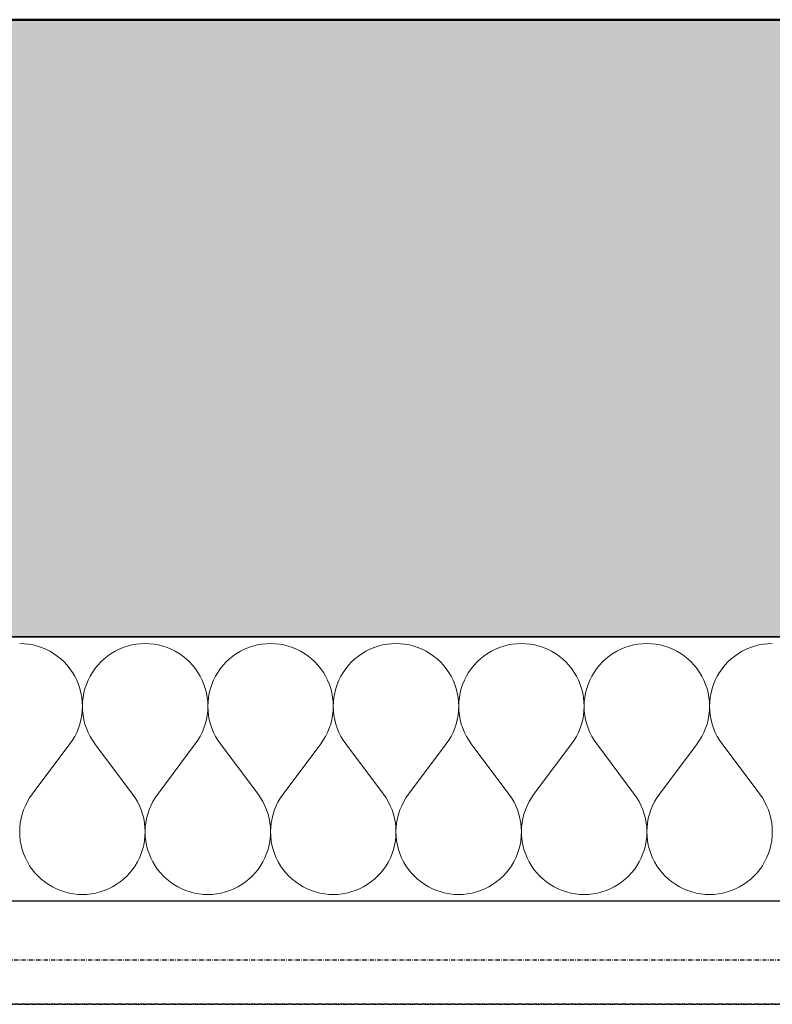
# Model space of a CAD drawing. Header units: millimetres. Extents: x -28017 to 3863, y -4271 to 20239.
# Tile 12 of 105: x -19429 to -18971, y 127 to 725. Entities that reach past the tile are written whole.
import ezdxf

# ---------------------------------------------------------------- set-up
doc = ezdxf.new("R2010")
doc.units = ezdxf.units.MM
doc.header["$MEASUREMENT"] = 0
doc.linetypes.add('Wipeout_Contour', pattern=[1000, 0, -1000])
doc.linetypes.add('Čerchovaná M', pattern=[4.5, 2.5, -0.85, 0.3, -0.85])
for name, color, linetype in [('5._POHLED ZÁPADNÍ_2_Konstrukce - nenosné', 7, 'Continuous'), ('5._POHLED ZÁPADNÍ_2_Konstrukce - nosné', 7, 'Continuous'), ('5._POHLED ZÁPADNÍ_2_Nové_Konstrukce - nosné', 7, 'Continuous'), ('5._POHLED ZÁPADNÍ_2_Nové_Výplně – Řezové', 7, 'Continuous'), ('5._POHLED ZÁPADNÍ_2_Výplně – Řezové', 7, 'Continuous')]:
    doc.layers.add(name, color=color, linetype=linetype)

# ---------------------------------------------------------------- blocks, each defined once
blk = doc.blocks.new('*X1', base_point=(-28336.19, -5790.34))
at = {"layer": '5._POHLED ZÁPADNÍ_2_Nové_Výplně – Řezové', "color": 21, "linetype": 'Continuous', "lineweight": 20, "true_color": 0xffaaaa}
for p, q in [((-19425.85, 345.82), (-19428.57, 345.92)), ((-19423.15, 345.53), (-19425.85, 345.82)), ((-19420.47, 345.05), (-19423.15, 345.53)), ((-19417.83, 344.37), (-19420.47, 345.05)), ((-19415.25, 343.51), (-19417.83, 344.37)), ((-19412.74, 342.47), (-19415.25, 343.51)), ((-19410.31, 341.25), (-19412.74, 342.47)), ((-19407.97, 339.86), (-19410.31, 341.25)), ((-19370.64, 341.25), (-19372.98, 339.86)), ((-19368.21, 342.47), (-19370.64, 341.25)), ((-19365.7, 343.51), (-19368.21, 342.47)), ((-19363.12, 344.37), (-19365.7, 343.51)), ((-19360.48, 345.05), (-19363.12, 344.37)), ((-19357.8, 345.53), (-19360.48, 345.05)), ((-19355.1, 345.82), (-19357.8, 345.53)), ((-19352.38, 345.92), (-19355.1, 345.82)), ((-19349.66, 345.82), (-19352.38, 345.92)), ((-19346.96, 345.53), (-19349.66, 345.82)), ((-19344.28, 345.05), (-19346.96, 345.53)), ((-19341.64, 344.37), (-19344.28, 345.05)), ((-19339.06, 343.51), (-19341.64, 344.37)), ((-19336.55, 342.47), (-19339.06, 343.51)), ((-19334.12, 341.25), (-19336.55, 342.47)), ((-19331.78, 339.86), (-19334.12, 341.25)), ((-19294.45, 341.25), (-19296.79, 339.86)), ((-19292.02, 342.47), (-19294.45, 341.25)), ((-19289.51, 343.51), (-19292.02, 342.47)), ((-19286.93, 344.37), (-19289.51, 343.51)), ((-19284.29, 345.05), (-19286.93, 344.37)), ((-19281.61, 345.53), (-19284.29, 345.05)), ((-19278.91, 345.82), (-19281.61, 345.53)), ((-19276.19, 345.92), (-19278.91, 345.82)), ((-19273.47, 345.82), (-19276.19, 345.92)), ((-19270.77, 345.53), (-19273.47, 345.82)), ((-19268.09, 345.05), (-19270.77, 345.53)), ((-19265.45, 344.37), (-19268.09, 345.05)), ((-19262.87, 343.51), (-19265.45, 344.37)), ((-19260.36, 342.47), (-19262.87, 343.51)), ((-19257.93, 341.25), (-19260.36, 342.47)), ((-19255.59, 339.86), (-19257.93, 341.25)), ((-19218.26, 341.25), (-19220.6, 339.86)), ((-19215.83, 342.47), (-19218.26, 341.25)), ((-19213.32, 343.51), (-19215.83, 342.47)), ((-19210.74, 344.37), (-19213.32, 343.51)), ((-19208.1, 345.05), (-19210.74, 344.37)), ((-19205.42, 345.53), (-19208.1, 345.05)), ((-19202.72, 345.82), (-19205.42, 345.53)), ((-19200, 345.92), (-19202.72, 345.82)), ((-19197.28, 345.82), (-19200, 345.92)), ((-19194.58, 345.53), (-19197.28, 345.82)), ((-19191.9, 345.05), (-19194.58, 345.53)), ((-19189.26, 344.37), (-19191.9, 345.05)), ((-19186.68, 343.51), (-19189.26, 344.37)), ((-19184.17, 342.47), (-19186.68, 343.51)), ((-19181.74, 341.25), (-19184.17, 342.47)), ((-19179.4, 339.86), (-19181.74, 341.25)), ((-19142.07, 341.25), (-19144.41, 339.86)), ((-19139.64, 342.47), (-19142.07, 341.25)), ((-19137.13, 343.51), (-19139.64, 342.47)), ((-19134.55, 344.37), (-19137.13, 343.51)), ((-19131.91, 345.05), (-19134.55, 344.37)), ((-19129.23, 345.53), (-19131.91, 345.05)), ((-19126.53, 345.82), (-19129.23, 345.53)), ((-19123.81, 345.92), (-19126.53, 345.82)), ((-19121.09, 345.82), (-19123.81, 345.92)), ((-19118.39, 345.53), (-19121.09, 345.82)), ((-19115.71, 345.05), (-19118.39, 345.53)), ((-19113.07, 344.37), (-19115.71, 345.05)), ((-19110.49, 343.51), (-19113.07, 344.37)), ((-19107.98, 342.47), (-19110.49, 343.51)), ((-19105.55, 341.25), (-19107.98, 342.47)), ((-19103.21, 339.86), (-19105.55, 341.25)), ((-19065.88, 341.25), (-19068.22, 339.86)), ((-19063.45, 342.47), (-19065.88, 341.25)), ((-19060.94, 343.51), (-19063.45, 342.47)), ((-19058.36, 344.37), (-19060.94, 343.51)), ((-19055.72, 345.05), (-19058.36, 344.37)), ((-19053.04, 345.53), (-19055.72, 345.05)), ((-19050.34, 345.82), (-19053.04, 345.53)), ((-19047.62, 345.92), (-19050.34, 345.82)), ((-19044.9, 345.82), (-19047.62, 345.92)), ((-19042.2, 345.53), (-19044.9, 345.82)), ((-19039.52, 345.05), (-19042.2, 345.53)), ((-19036.88, 344.37), (-19039.52, 345.05)), ((-19034.3, 343.51), (-19036.88, 344.37)), ((-19031.79, 342.47), (-19034.3, 343.51)), ((-19029.36, 341.25), (-19031.79, 342.47)), ((-19027.02, 339.86), (-19029.36, 341.25)), ((-18989.69, 341.25), (-18992.03, 339.86)), ((-18987.26, 342.47), (-18989.69, 341.25)), ((-18984.75, 343.51), (-18987.26, 342.47)), ((-18982.17, 344.37), (-18984.75, 343.51)), ((-18979.53, 345.05), (-18982.17, 344.37)), ((-18976.85, 345.53), (-18979.53, 345.05)), ((-18974.15, 345.82), (-18976.85, 345.53)), ((-18971.43, 345.92), (-18974.15, 345.82)), ((-19405.73, 338.31), (-19407.97, 339.86)), ((-19403.62, 336.6), (-19405.73, 338.31)), ((-19401.63, 334.75), (-19403.62, 336.6)), ((-19377.34, 336.6), (-19379.33, 334.75)), ((-19375.22, 338.31), (-19377.34, 336.6)), ((-19372.98, 339.86), (-19375.22, 338.31)), ((-19329.54, 338.31), (-19331.78, 339.86)), ((-19327.43, 336.6), (-19329.54, 338.31)), ((-19325.43, 334.75), (-19327.43, 336.6)), ((-19301.15, 336.6), (-19303.14, 334.75)), ((-19299.03, 338.31), (-19301.15, 336.6)), ((-19296.79, 339.86), (-19299.03, 338.31)), ((-19253.35, 338.31), (-19255.59, 339.86)), ((-19251.24, 336.6), (-19253.35, 338.31)), ((-19249.24, 334.75), (-19251.24, 336.6)), ((-19224.96, 336.6), (-19226.95, 334.75)), ((-19222.84, 338.31), (-19224.96, 336.6)), ((-19220.6, 339.86), (-19222.84, 338.31)), ((-19177.16, 338.31), (-19179.4, 339.86)), ((-19175.04, 336.6), (-19177.16, 338.31)), ((-19173.05, 334.75), (-19175.04, 336.6)), ((-19148.76, 336.6), (-19150.76, 334.75)), ((-19146.65, 338.31), (-19148.76, 336.6)), ((-19144.41, 339.86), (-19146.65, 338.31)), ((-19100.97, 338.31), (-19103.21, 339.86)), ((-19098.85, 336.6), (-19100.97, 338.31)), ((-19096.86, 334.75), (-19098.85, 336.6)), ((-19072.57, 336.6), (-19074.57, 334.75)), ((-19070.46, 338.31), (-19072.57, 336.6)), ((-19068.22, 339.86), (-19070.46, 338.31)), ((-19024.78, 338.31), (-19027.02, 339.86)), ((-19022.66, 336.6), (-19024.78, 338.31)), ((-19020.67, 334.75), (-19022.66, 336.6)), ((-18996.38, 336.6), (-18998.37, 334.75)), ((-18994.27, 338.31), (-18996.38, 336.6)), ((-18992.03, 339.86), (-18994.27, 338.31)), ((-19399.77, 332.76), (-19401.63, 334.75)), ((-19398.07, 330.64), (-19399.77, 332.76)), ((-19396.52, 328.4), (-19398.07, 330.64)), ((-19382.89, 330.64), (-19384.44, 328.4)), ((-19381.18, 332.76), (-19382.89, 330.64)), ((-19379.33, 334.75), (-19381.18, 332.76)), ((-19323.58, 332.76), (-19325.43, 334.75)), ((-19321.88, 330.64), (-19323.58, 332.76)), ((-19320.32, 328.4), (-19321.88, 330.64)), ((-19306.7, 330.64), (-19308.25, 328.4)), ((-19304.99, 332.76), (-19306.7, 330.64)), ((-19303.14, 334.75), (-19304.99, 332.76)), ((-19247.39, 332.76), (-19249.24, 334.75)), ((-19245.69, 330.64), (-19247.39, 332.76)), ((-19244.13, 328.4), (-19245.69, 330.64)), ((-19230.51, 330.64), (-19232.06, 328.4)), ((-19228.8, 332.76), (-19230.51, 330.64)), ((-19226.95, 334.75), (-19228.8, 332.76)), ((-19171.2, 332.76), (-19173.05, 334.75)), ((-19169.49, 330.64), (-19171.2, 332.76)), ((-19167.94, 328.4), (-19169.49, 330.64)), ((-19154.31, 330.64), (-19155.87, 328.4)), ((-19152.61, 332.76), (-19154.31, 330.64)), ((-19150.76, 334.75), (-19152.61, 332.76)), ((-19095.01, 332.76), (-19096.86, 334.75)), ((-19093.3, 330.64), (-19095.01, 332.76)), ((-19091.75, 328.4), (-19093.3, 330.64)), ((-19078.12, 330.64), (-19079.68, 328.4)), ((-19076.42, 332.76), (-19078.12, 330.64)), ((-19074.57, 334.75), (-19076.42, 332.76)), ((-19018.82, 332.76), (-19020.67, 334.75)), ((-19017.11, 330.64), (-19018.82, 332.76)), ((-19015.56, 328.4), (-19017.11, 330.64)), ((-19001.93, 330.64), (-19003.48, 328.4)), ((-19000.23, 332.76), (-19001.93, 330.64)), ((-18998.37, 334.75), (-19000.23, 332.76)), ((-19395.13, 326.06), (-19396.52, 328.4)), ((-19393.91, 323.63), (-19395.13, 326.06)), ((-19392.87, 321.12), (-19393.91, 323.63)), ((-19387.04, 323.63), (-19388.08, 321.12)), ((-19385.82, 326.06), (-19387.04, 323.63)), ((-19384.44, 328.4), (-19385.82, 326.06)), ((-19318.94, 326.06), (-19320.32, 328.4)), ((-19317.72, 323.63), (-19318.94, 326.06)), ((-19316.68, 321.12), (-19317.72, 323.63)), ((-19310.85, 323.63), (-19311.89, 321.12)), ((-19309.63, 326.06), (-19310.85, 323.63)), ((-19308.25, 328.4), (-19309.63, 326.06)), ((-19242.75, 326.06), (-19244.13, 328.4)), ((-19241.53, 323.63), (-19242.75, 326.06)), ((-19240.49, 321.12), (-19241.53, 323.63)), ((-19234.66, 323.63), (-19235.7, 321.12)), ((-19233.44, 326.06), (-19234.66, 323.63)), ((-19232.06, 328.4), (-19233.44, 326.06)), ((-19166.56, 326.06), (-19167.94, 328.4)), ((-19165.34, 323.63), (-19166.56, 326.06)), ((-19164.3, 321.12), (-19165.34, 323.63)), ((-19158.47, 323.63), (-19159.51, 321.12)), ((-19157.25, 326.06), (-19158.47, 323.63)), ((-19155.87, 328.4), (-19157.25, 326.06)), ((-19090.37, 326.06), (-19091.75, 328.4)), ((-19089.15, 323.63), (-19090.37, 326.06)), ((-19088.11, 321.12), (-19089.15, 323.63)), ((-19082.28, 323.63), (-19083.32, 321.12)), ((-19081.06, 326.06), (-19082.28, 323.63)), ((-19079.68, 328.4), (-19081.06, 326.06)), ((-19014.18, 326.06), (-19015.56, 328.4)), ((-19012.96, 323.63), (-19014.18, 326.06)), ((-19011.92, 321.12), (-19012.96, 323.63)), ((-19006.09, 323.63), (-19007.13, 321.12)), ((-19004.87, 326.06), (-19006.09, 323.63)), ((-19003.48, 328.4), (-19004.87, 326.06)), ((-19392.01, 318.53), (-19392.87, 321.12)), ((-19391.34, 315.9), (-19392.01, 318.53)), ((-19388.94, 318.53), (-19389.61, 315.9)), ((-19388.08, 321.12), (-19388.94, 318.53)), ((-19315.82, 318.53), (-19316.68, 321.12)), ((-19315.15, 315.9), (-19315.82, 318.53)), ((-19312.75, 318.53), (-19313.42, 315.9)), ((-19311.89, 321.12), (-19312.75, 318.53)), ((-19239.63, 318.53), (-19240.49, 321.12)), ((-19238.96, 315.9), (-19239.63, 318.53)), ((-19236.56, 318.53), (-19237.23, 315.9)), ((-19235.7, 321.12), (-19236.56, 318.53)), ((-19163.44, 318.53), (-19164.3, 321.12)), ((-19162.77, 315.9), (-19163.44, 318.53)), ((-19160.37, 318.53), (-19161.04, 315.9)), ((-19159.51, 321.12), (-19160.37, 318.53)), ((-19087.25, 318.53), (-19088.11, 321.12)), ((-19086.58, 315.9), (-19087.25, 318.53)), ((-19084.18, 318.53), (-19084.85, 315.9)), ((-19083.32, 321.12), (-19084.18, 318.53)), ((-19011.06, 318.53), (-19011.92, 321.12)), ((-19010.39, 315.9), (-19011.06, 318.53)), ((-19007.99, 318.53), (-19008.66, 315.9)), ((-19007.13, 321.12), (-19007.99, 318.53)), ((-19390.86, 313.22), (-19391.34, 315.9)), ((-19390.57, 310.52), (-19390.86, 313.22)), ((-19390.09, 313.22), (-19390.38, 310.52)), ((-19389.61, 315.9), (-19390.09, 313.22)), ((-19314.67, 313.22), (-19315.15, 315.9)), ((-19314.38, 310.52), (-19314.67, 313.22)), ((-19313.9, 313.22), (-19314.19, 310.52)), ((-19313.42, 315.9), (-19313.9, 313.22)), ((-19238.48, 313.22), (-19238.96, 315.9)), ((-19238.19, 310.52), (-19238.48, 313.22)), ((-19237.71, 313.22), (-19238, 310.52)), ((-19237.23, 315.9), (-19237.71, 313.22)), ((-19162.29, 313.22), (-19162.77, 315.9)), ((-19162, 310.52), (-19162.29, 313.22)), ((-19161.52, 313.22), (-19161.81, 310.52)), ((-19161.04, 315.9), (-19161.52, 313.22)), ((-19086.1, 313.22), (-19086.58, 315.9)), ((-19085.81, 310.52), (-19086.1, 313.22)), ((-19085.33, 313.22), (-19085.62, 310.52)), ((-19084.85, 315.9), (-19085.33, 313.22)), ((-19009.91, 313.22), (-19010.39, 315.9)), ((-19009.62, 310.52), (-19009.91, 313.22)), ((-19009.14, 313.22), (-19009.43, 310.52)), ((-19008.66, 315.9), (-19009.14, 313.22)), ((-19390.87, 302.37), (-19390.58, 305.08)), ((-19390.58, 305.08), (-19390.48, 307.8)), ((-19390.48, 307.8), (-19390.57, 310.52)), ((-19390.38, 310.52), (-19390.48, 307.8)), ((-19390.48, 307.8), (-19390.38, 305.08)), ((-19390.38, 305.08), (-19390.08, 302.37)), ((-19314.68, 302.37), (-19314.38, 305.08)), ((-19314.29, 307.8), (-19314.38, 310.52)), ((-19314.38, 305.08), (-19314.29, 307.8)), ((-19314.19, 310.52), (-19314.29, 307.8)), ((-19314.29, 307.8), (-19314.19, 305.08)), ((-19314.19, 305.08), (-19313.89, 302.37)), ((-19238.49, 302.37), (-19238.19, 305.08)), ((-19238.1, 307.8), (-19238.19, 310.52)), ((-19238.19, 305.08), (-19238.1, 307.8)), ((-19238, 310.52), (-19238.1, 307.8)), ((-19238.1, 307.8), (-19238, 305.08)), ((-19238, 305.08), (-19237.7, 302.37)), ((-19162.3, 302.37), (-19162, 305.08)), ((-19161.9, 307.8), (-19162, 310.52)), ((-19162, 305.08), (-19161.9, 307.8)), ((-19161.81, 310.52), (-19161.9, 307.8)), ((-19161.9, 307.8), (-19161.81, 305.08)), ((-19161.81, 305.08), (-19161.51, 302.37)), ((-19086.11, 302.37), (-19085.81, 305.08)), ((-19085.71, 307.8), (-19085.81, 310.52)), ((-19085.81, 305.08), (-19085.71, 307.8)), ((-19085.62, 310.52), (-19085.71, 307.8)), ((-19085.71, 307.8), (-19085.62, 305.08)), ((-19085.62, 305.08), (-19085.32, 302.37)), ((-19009.92, 302.37), (-19009.62, 305.08)), ((-19009.52, 307.8), (-19009.62, 310.52)), ((-19009.62, 305.08), (-19009.52, 307.8)), ((-19009.43, 310.52), (-19009.52, 307.8)), ((-19009.52, 307.8), (-19009.42, 305.08)), ((-19009.42, 305.08), (-19009.13, 302.37)), ((-19392.03, 297.06), (-19391.35, 299.7)), ((-19391.35, 299.7), (-19390.87, 302.37)), ((-19390.08, 302.37), (-19389.6, 299.7)), ((-19389.6, 299.7), (-19388.92, 297.06)), ((-19315.84, 297.06), (-19315.16, 299.7)), ((-19315.16, 299.7), (-19314.68, 302.37)), ((-19313.89, 302.37), (-19313.41, 299.7)), ((-19313.41, 299.7), (-19312.73, 297.06)), ((-19239.65, 297.06), (-19238.97, 299.7)), ((-19238.97, 299.7), (-19238.49, 302.37)), ((-19237.7, 302.37), (-19237.22, 299.7)), ((-19237.22, 299.7), (-19236.54, 297.06)), ((-19163.46, 297.06), (-19162.78, 299.7)), ((-19162.78, 299.7), (-19162.3, 302.37)), ((-19161.51, 302.37), (-19161.03, 299.7)), ((-19161.03, 299.7), (-19160.35, 297.06)), ((-19087.27, 297.06), (-19086.59, 299.7)), ((-19086.59, 299.7), (-19086.11, 302.37)), ((-19085.32, 302.37), (-19084.84, 299.7)), ((-19084.84, 299.7), (-19084.16, 297.06)), ((-19011.08, 297.06), (-19010.4, 299.7)), ((-19010.4, 299.7), (-19009.92, 302.37)), ((-19009.13, 302.37), (-19008.65, 299.7)), ((-19008.65, 299.7), (-19007.97, 297.06)), ((-19393.93, 291.97), (-19392.89, 294.48)), ((-19392.89, 294.48), (-19392.03, 297.06)), ((-19388.92, 297.06), (-19388.06, 294.48)), ((-19388.06, 294.48), (-19387.02, 291.97)), ((-19317.74, 291.97), (-19316.7, 294.48)), ((-19316.7, 294.48), (-19315.84, 297.06)), ((-19312.73, 297.06), (-19311.87, 294.48)), ((-19311.87, 294.48), (-19310.83, 291.97)), ((-19241.55, 291.97), (-19240.51, 294.48)), ((-19240.51, 294.48), (-19239.65, 297.06)), ((-19236.54, 297.06), (-19235.68, 294.48)), ((-19235.68, 294.48), (-19234.64, 291.97)), ((-19165.36, 291.97), (-19164.32, 294.48)), ((-19164.32, 294.48), (-19163.46, 297.06)), ((-19160.35, 297.06), (-19159.49, 294.48)), ((-19159.49, 294.48), (-19158.45, 291.97)), ((-19089.17, 291.97), (-19088.13, 294.48)), ((-19088.13, 294.48), (-19087.27, 297.06)), ((-19084.16, 297.06), (-19083.3, 294.48)), ((-19083.3, 294.48), (-19082.26, 291.97)), ((-19012.98, 291.97), (-19011.94, 294.48)), ((-19011.94, 294.48), (-19011.08, 297.06)), ((-19007.97, 297.06), (-19007.11, 294.48)), ((-19007.11, 294.48), (-19006.07, 291.97)), ((-19398.1, 284.96), (-19396.54, 287.2)), ((-19396.54, 287.2), (-19395.15, 289.54)), ((-19395.15, 289.54), (-19393.93, 291.97)), ((-19387.02, 291.97), (-19385.8, 289.54)), ((-19385.8, 289.54), (-19384.41, 287.2)), ((-19384.41, 287.2), (-19382.86, 284.96)), ((-19321.9, 284.96), (-19320.35, 287.2)), ((-19320.35, 287.2), (-19318.96, 289.54)), ((-19318.96, 289.54), (-19317.74, 291.97)), ((-19310.83, 291.97), (-19309.61, 289.54)), ((-19309.61, 289.54), (-19308.22, 287.2)), ((-19308.22, 287.2), (-19306.67, 284.96)), ((-19245.71, 284.96), (-19244.16, 287.2)), ((-19244.16, 287.2), (-19242.77, 289.54)), ((-19242.77, 289.54), (-19241.55, 291.97)), ((-19234.64, 291.97), (-19233.42, 289.54)), ((-19233.42, 289.54), (-19232.03, 287.2)), ((-19232.03, 287.2), (-19230.48, 284.96)), ((-19169.52, 284.96), (-19167.97, 287.2)), ((-19167.97, 287.2), (-19166.58, 289.54)), ((-19166.58, 289.54), (-19165.36, 291.97)), ((-19158.45, 291.97), (-19157.23, 289.54)), ((-19157.23, 289.54), (-19155.84, 287.2)), ((-19155.84, 287.2), (-19154.29, 284.96)), ((-19093.33, 284.96), (-19091.78, 287.2)), ((-19091.78, 287.2), (-19090.39, 289.54)), ((-19090.39, 289.54), (-19089.17, 291.97)), ((-19082.26, 291.97), (-19081.04, 289.54)), ((-19081.04, 289.54), (-19079.65, 287.2)), ((-19079.65, 287.2), (-19078.1, 284.96)), ((-19017.14, 284.96), (-19015.59, 287.2)), ((-19015.59, 287.2), (-19014.2, 289.54)), ((-19014.2, 289.54), (-19012.98, 291.97)), ((-19006.07, 291.97), (-19004.85, 289.54)), ((-19004.85, 289.54), (-19003.46, 287.2)), ((-19003.46, 287.2), (-19001.9, 284.96)), ((-19420.95, 254.49), (-19398.1, 284.96)), ((-19360, 254.49), (-19382.86, 284.96)), ((-19344.76, 254.49), (-19321.9, 284.96)), ((-19283.81, 254.49), (-19306.67, 284.96)), ((-19268.57, 254.49), (-19245.71, 284.96)), ((-19207.62, 254.49), (-19230.48, 284.96)), ((-19192.38, 254.49), (-19169.52, 284.96)), ((-19131.43, 254.49), (-19154.29, 284.96)), ((-19116.19, 254.49), (-19093.33, 284.96)), ((-19055.24, 254.49), (-19078.1, 284.96)), ((-19040, 254.49), (-19017.14, 284.96)), ((-18979.05, 254.49), (-19001.9, 284.96)), ((-19422.51, 252.25), (-19423.9, 249.92)), ((-19420.95, 254.49), (-19422.51, 252.25)), ((-19358.45, 252.25), (-19360, 254.49)), ((-19357.06, 249.92), (-19358.45, 252.25)), ((-19346.32, 252.25), (-19347.71, 249.92)), ((-19344.76, 254.49), (-19346.32, 252.25)), ((-19282.26, 252.25), (-19283.81, 254.49)), ((-19280.87, 249.92), (-19282.26, 252.25)), ((-19270.12, 252.25), (-19271.52, 249.92)), ((-19268.57, 254.49), (-19270.12, 252.25)), ((-19206.07, 252.25), (-19207.62, 254.49)), ((-19204.68, 249.92), (-19206.07, 252.25)), ((-19193.93, 252.25), (-19195.32, 249.92)), ((-19192.38, 254.49), (-19193.93, 252.25)), ((-19129.88, 252.25), (-19131.43, 254.49)), ((-19128.48, 249.92), (-19129.88, 252.25)), ((-19117.74, 252.25), (-19119.13, 249.92)), ((-19116.19, 254.49), (-19117.74, 252.25)), ((-19053.68, 252.25), (-19055.24, 254.49)), ((-19052.29, 249.92), (-19053.68, 252.25)), ((-19041.55, 252.25), (-19042.94, 249.92)), ((-19040, 254.49), (-19041.55, 252.25)), ((-18977.49, 252.25), (-18979.05, 254.49)), ((-18976.1, 249.92), (-18977.49, 252.25)), ((-19425.12, 247.48), (-19426.16, 244.97)), ((-19423.9, 249.92), (-19425.12, 247.48)), ((-19355.84, 247.48), (-19357.06, 249.92)), ((-19354.79, 244.97), (-19355.84, 247.48)), ((-19348.93, 247.48), (-19349.97, 244.97)), ((-19347.71, 249.92), (-19348.93, 247.48)), ((-19279.65, 247.48), (-19280.87, 249.92)), ((-19278.6, 244.97), (-19279.65, 247.48)), ((-19272.73, 247.48), (-19273.78, 244.97)), ((-19271.52, 249.92), (-19272.73, 247.48)), ((-19203.46, 247.48), (-19204.68, 249.92)), ((-19202.41, 244.97), (-19203.46, 247.48)), ((-19196.54, 247.48), (-19197.59, 244.97)), ((-19195.32, 249.92), (-19196.54, 247.48)), ((-19127.27, 247.48), (-19128.48, 249.92)), ((-19126.22, 244.97), (-19127.27, 247.48)), ((-19120.35, 247.48), (-19121.4, 244.97)), ((-19119.13, 249.92), (-19120.35, 247.48)), ((-19051.07, 247.48), (-19052.29, 249.92)), ((-19050.03, 244.97), (-19051.07, 247.48)), ((-19044.16, 247.48), (-19045.21, 244.97)), ((-19042.94, 249.92), (-19044.16, 247.48)), ((-18974.88, 247.48), (-18976.1, 249.92)), ((-18973.84, 244.97), (-18974.88, 247.48)), ((-19427.69, 239.76), (-19428.18, 237.08)), ((-19427.02, 242.39), (-19427.69, 239.76)), ((-19426.16, 244.97), (-19427.02, 242.39)), ((-19353.93, 242.39), (-19354.79, 244.97)), ((-19353.26, 239.76), (-19353.93, 242.39)), ((-19352.77, 237.08), (-19353.26, 239.76)), ((-19351.5, 239.76), (-19351.99, 237.08)), ((-19350.83, 242.39), (-19351.5, 239.76)), ((-19349.97, 244.97), (-19350.83, 242.39)), ((-19277.74, 242.39), (-19278.6, 244.97)), ((-19277.07, 239.76), (-19277.74, 242.39)), ((-19276.58, 237.08), (-19277.07, 239.76)), ((-19275.31, 239.76), (-19275.8, 237.08)), ((-19274.64, 242.39), (-19275.31, 239.76)), ((-19273.78, 244.97), (-19274.64, 242.39)), ((-19201.55, 242.39), (-19202.41, 244.97)), ((-19200.88, 239.76), (-19201.55, 242.39)), ((-19200.39, 237.08), (-19200.88, 239.76)), ((-19199.12, 239.76), (-19199.61, 237.08)), ((-19198.45, 242.39), (-19199.12, 239.76)), ((-19197.59, 244.97), (-19198.45, 242.39)), ((-19125.36, 242.39), (-19126.22, 244.97)), ((-19124.69, 239.76), (-19125.36, 242.39)), ((-19124.2, 237.08), (-19124.69, 239.76)), ((-19122.93, 239.76), (-19123.42, 237.08)), ((-19122.26, 242.39), (-19122.93, 239.76)), ((-19121.4, 244.97), (-19122.26, 242.39)), ((-19049.17, 242.39), (-19050.03, 244.97)), ((-19048.5, 239.76), (-19049.17, 242.39)), ((-19048.01, 237.08), (-19048.5, 239.76)), ((-19046.74, 239.76), (-19047.23, 237.08)), ((-19046.07, 242.39), (-19046.74, 239.76)), ((-19045.21, 244.97), (-19046.07, 242.39)), ((-18972.98, 242.39), (-18973.84, 244.97)), ((-18972.31, 239.76), (-18972.98, 242.39)), ((-18971.82, 237.08), (-18972.31, 239.76)), ((-19428.47, 234.37), (-19428.57, 231.66)), ((-19428.18, 237.08), (-19428.47, 234.37)), ((-19352.48, 234.37), (-19352.77, 237.08)), ((-19352.38, 231.66), (-19352.48, 234.37)), ((-19352.28, 234.37), (-19352.38, 231.66)), ((-19351.99, 237.08), (-19352.28, 234.37)), ((-19276.29, 234.37), (-19276.58, 237.08)), ((-19276.19, 231.66), (-19276.29, 234.37)), ((-19276.09, 234.37), (-19276.19, 231.66)), ((-19275.8, 237.08), (-19276.09, 234.37)), ((-19200.1, 234.37), (-19200.39, 237.08)), ((-19200, 231.66), (-19200.1, 234.37)), ((-19199.9, 234.37), (-19200, 231.66)), ((-19199.61, 237.08), (-19199.9, 234.37)), ((-19123.91, 234.37), (-19124.2, 237.08)), ((-19123.81, 231.66), (-19123.91, 234.37)), ((-19123.71, 234.37), (-19123.81, 231.66)), ((-19123.42, 237.08), (-19123.71, 234.37)), ((-19047.72, 234.37), (-19048.01, 237.08)), ((-19047.62, 231.66), (-19047.72, 234.37)), ((-19047.52, 234.37), (-19047.62, 231.66)), ((-19047.23, 237.08), (-19047.52, 234.37)), ((-18971.53, 234.37), (-18971.82, 237.08)), ((-18971.43, 231.66), (-18971.53, 234.37)), ((-19428.57, 231.66), (-19428.48, 228.94)), ((-19428.48, 228.94), (-19428.19, 226.23)), ((-19352.77, 226.23), (-19352.48, 228.94)), ((-19352.48, 228.94), (-19352.38, 231.66)), ((-19352.38, 231.66), (-19352.29, 228.94)), ((-19352.29, 228.94), (-19352, 226.23)), ((-19276.58, 226.23), (-19276.29, 228.94)), ((-19276.29, 228.94), (-19276.19, 231.66)), ((-19276.19, 231.66), (-19276.1, 228.94)), ((-19276.1, 228.94), (-19275.81, 226.23)), ((-19200.38, 226.23), (-19200.1, 228.94)), ((-19200.1, 228.94), (-19200, 231.66)), ((-19200, 231.66), (-19199.9, 228.94)), ((-19199.9, 228.94), (-19199.62, 226.23)), ((-19124.19, 226.23), (-19123.9, 228.94)), ((-19123.9, 228.94), (-19123.81, 231.66)), ((-19123.81, 231.66), (-19123.71, 228.94)), ((-19123.71, 228.94), (-19123.42, 226.23)), ((-19048, 226.23), (-19047.71, 228.94)), ((-19047.71, 228.94), (-19047.62, 231.66)), ((-19047.62, 231.66), (-19047.52, 228.94)), ((-19047.52, 228.94), (-19047.23, 226.23)), ((-18971.81, 226.23), (-18971.52, 228.94)), ((-18971.52, 228.94), (-18971.43, 231.66)), ((-19428.19, 226.23), (-19427.71, 223.55)), ((-19427.71, 223.55), (-19427.03, 220.92)), ((-19353.92, 220.92), (-19353.25, 223.55)), ((-19353.25, 223.55), (-19352.77, 226.23)), ((-19352, 226.23), (-19351.51, 223.55)), ((-19351.51, 223.55), (-19350.84, 220.92)), ((-19277.73, 220.92), (-19277.06, 223.55)), ((-19277.06, 223.55), (-19276.58, 226.23)), ((-19275.81, 226.23), (-19275.32, 223.55)), ((-19275.32, 223.55), (-19274.65, 220.92)), ((-19201.54, 220.92), (-19200.87, 223.55)), ((-19200.87, 223.55), (-19200.38, 226.23)), ((-19199.62, 226.23), (-19199.13, 223.55)), ((-19199.13, 223.55), (-19198.46, 220.92)), ((-19125.35, 220.92), (-19124.68, 223.55)), ((-19124.68, 223.55), (-19124.19, 226.23)), ((-19123.42, 226.23), (-19122.94, 223.55)), ((-19122.94, 223.55), (-19122.27, 220.92)), ((-19049.16, 220.92), (-19048.49, 223.55)), ((-19048.49, 223.55), (-19048, 226.23)), ((-19047.23, 226.23), (-19046.75, 223.55)), ((-19046.75, 223.55), (-19046.08, 220.92)), ((-18972.97, 220.92), (-18972.29, 223.55)), ((-18972.29, 223.55), (-18971.81, 226.23)), ((-19427.03, 220.92), (-19426.18, 218.34)), ((-19426.18, 218.34), (-19425.14, 215.82)), ((-19425.14, 215.82), (-19423.92, 213.39)), ((-19357.03, 213.39), (-19355.82, 215.82)), ((-19355.82, 215.82), (-19354.78, 218.34)), ((-19354.78, 218.34), (-19353.92, 220.92)), ((-19350.84, 220.92), (-19349.99, 218.34)), ((-19349.99, 218.34), (-19348.95, 215.82)), ((-19348.95, 215.82), (-19347.73, 213.39)), ((-19280.84, 213.39), (-19279.63, 215.82)), ((-19279.63, 215.82), (-19278.59, 218.34)), ((-19278.59, 218.34), (-19277.73, 220.92)), ((-19274.65, 220.92), (-19273.8, 218.34)), ((-19273.8, 218.34), (-19272.76, 215.82)), ((-19272.76, 215.82), (-19271.54, 213.39)), ((-19204.65, 213.39), (-19203.44, 215.82)), ((-19203.44, 215.82), (-19202.4, 218.34)), ((-19202.4, 218.34), (-19201.54, 220.92)), ((-19198.46, 220.92), (-19197.6, 218.34)), ((-19197.6, 218.34), (-19196.56, 215.82)), ((-19196.56, 215.82), (-19195.35, 213.39)), ((-19128.46, 213.39), (-19127.24, 215.82)), ((-19127.24, 215.82), (-19126.2, 218.34)), ((-19126.2, 218.34), (-19125.35, 220.92)), ((-19122.27, 220.92), (-19121.41, 218.34)), ((-19121.41, 218.34), (-19120.37, 215.82)), ((-19120.37, 215.82), (-19119.16, 213.39)), ((-19052.27, 213.39), (-19051.05, 215.82)), ((-19051.05, 215.82), (-19050.01, 218.34)), ((-19050.01, 218.34), (-19049.16, 220.92)), ((-19046.08, 220.92), (-19045.22, 218.34)), ((-19045.22, 218.34), (-19044.18, 215.82)), ((-19044.18, 215.82), (-19042.97, 213.39)), ((-18976.08, 213.39), (-18974.86, 215.82)), ((-18974.86, 215.82), (-18973.82, 218.34)), ((-18973.82, 218.34), (-18972.97, 220.92)), ((-19423.92, 213.39), (-19422.53, 211.05)), ((-19422.53, 211.05), (-19420.98, 208.81)), ((-19359.97, 208.81), (-19358.42, 211.05)), ((-19358.42, 211.05), (-19357.03, 213.39)), ((-19347.73, 213.39), (-19346.34, 211.05)), ((-19346.34, 211.05), (-19344.79, 208.81)), ((-19283.78, 208.81), (-19282.23, 211.05)), ((-19282.23, 211.05), (-19280.84, 213.39)), ((-19271.54, 213.39), (-19270.15, 211.05)), ((-19270.15, 211.05), (-19268.6, 208.81)), ((-19207.59, 208.81), (-19206.04, 211.05)), ((-19206.04, 211.05), (-19204.65, 213.39)), ((-19195.35, 213.39), (-19193.96, 211.05)), ((-19193.96, 211.05), (-19192.41, 208.81)), ((-19131.4, 208.81), (-19129.85, 211.05)), ((-19129.85, 211.05), (-19128.46, 213.39)), ((-19119.16, 213.39), (-19117.77, 211.05)), ((-19117.77, 211.05), (-19116.22, 208.81)), ((-19055.21, 208.81), (-19053.66, 211.05)), ((-19053.66, 211.05), (-19052.27, 213.39)), ((-19042.97, 213.39), (-19041.58, 211.05)), ((-19041.58, 211.05), (-19040.03, 208.81)), ((-18979.02, 208.81), (-18977.47, 211.05)), ((-18977.47, 211.05), (-18976.08, 213.39)), ((-19420.98, 208.81), (-19419.28, 206.69)), ((-19419.28, 206.69), (-19417.42, 204.7)), ((-19417.42, 204.7), (-19415.43, 202.85)), ((-19365.52, 202.85), (-19363.53, 204.7)), ((-19363.53, 204.7), (-19361.68, 206.69)), ((-19361.68, 206.69), (-19359.97, 208.81)), ((-19344.79, 208.81), (-19343.08, 206.69)), ((-19343.08, 206.69), (-19341.23, 204.7)), ((-19341.23, 204.7), (-19339.24, 202.85)), ((-19289.33, 202.85), (-19287.34, 204.7)), ((-19287.34, 204.7), (-19285.49, 206.69)), ((-19285.49, 206.69), (-19283.78, 208.81)), ((-19268.6, 208.81), (-19266.89, 206.69)), ((-19266.89, 206.69), (-19265.04, 204.7)), ((-19265.04, 204.7), (-19263.05, 202.85)), ((-19213.14, 202.85), (-19211.15, 204.7)), ((-19211.15, 204.7), (-19209.3, 206.69)), ((-19209.3, 206.69), (-19207.59, 208.81)), ((-19192.41, 208.81), (-19190.7, 206.69)), ((-19190.7, 206.69), (-19188.85, 204.7)), ((-19188.85, 204.7), (-19186.86, 202.85)), ((-19136.95, 202.85), (-19134.96, 204.7)), ((-19134.96, 204.7), (-19133.11, 206.69)), ((-19133.11, 206.69), (-19131.4, 208.81)), ((-19116.22, 208.81), (-19114.51, 206.69)), ((-19114.51, 206.69), (-19112.66, 204.7)), ((-19112.66, 204.7), (-19110.67, 202.85)), ((-19060.76, 202.85), (-19058.77, 204.7)), ((-19058.77, 204.7), (-19056.92, 206.69)), ((-19056.92, 206.69), (-19055.21, 208.81)), ((-19040.03, 208.81), (-19038.32, 206.69)), ((-19038.32, 206.69), (-19036.47, 204.7)), ((-19036.47, 204.7), (-19034.48, 202.85)), ((-18984.57, 202.85), (-18982.58, 204.7)), ((-18982.58, 204.7), (-18980.72, 206.69)), ((-18980.72, 206.69), (-18979.02, 208.81)), ((-19415.43, 202.85), (-19413.31, 201.14)), ((-19413.31, 201.14), (-19411.08, 199.59)), ((-19411.08, 199.59), (-19408.74, 198.2)), ((-19408.74, 198.2), (-19406.31, 196.98)), ((-19374.64, 196.98), (-19372.21, 198.2)), ((-19372.21, 198.2), (-19369.87, 199.59)), ((-19369.87, 199.59), (-19367.64, 201.14)), ((-19367.64, 201.14), (-19365.52, 202.85)), ((-19339.24, 202.85), (-19337.12, 201.14)), ((-19337.12, 201.14), (-19334.89, 199.59)), ((-19334.89, 199.59), (-19332.55, 198.2)), ((-19332.55, 198.2), (-19330.12, 196.98)), ((-19298.45, 196.98), (-19296.02, 198.2)), ((-19296.02, 198.2), (-19293.68, 199.59)), ((-19293.68, 199.59), (-19291.45, 201.14)), ((-19291.45, 201.14), (-19289.33, 202.85)), ((-19263.05, 202.85), (-19260.93, 201.14)), ((-19260.93, 201.14), (-19258.7, 199.59)), ((-19258.7, 199.59), (-19256.36, 198.2)), ((-19256.36, 198.2), (-19253.93, 196.98)), ((-19222.26, 196.98), (-19219.83, 198.2)), ((-19219.83, 198.2), (-19217.49, 199.59)), ((-19217.49, 199.59), (-19215.26, 201.14)), ((-19215.26, 201.14), (-19213.14, 202.85)), ((-19186.86, 202.85), (-19184.74, 201.14)), ((-19184.74, 201.14), (-19182.51, 199.59)), ((-19182.51, 199.59), (-19180.17, 198.2)), ((-19180.17, 198.2), (-19177.74, 196.98)), ((-19146.07, 196.98), (-19143.64, 198.2)), ((-19143.64, 198.2), (-19141.3, 199.59)), ((-19141.3, 199.59), (-19139.07, 201.14)), ((-19139.07, 201.14), (-19136.95, 202.85)), ((-19110.67, 202.85), (-19108.55, 201.14)), ((-19108.55, 201.14), (-19106.32, 199.59)), ((-19106.32, 199.59), (-19103.98, 198.2)), ((-19103.98, 198.2), (-19101.55, 196.98)), ((-19069.88, 196.98), (-19067.45, 198.2)), ((-19067.45, 198.2), (-19065.11, 199.59)), ((-19065.11, 199.59), (-19062.88, 201.14)), ((-19062.88, 201.14), (-19060.76, 202.85)), ((-19034.48, 202.85), (-19032.36, 201.14)), ((-19032.36, 201.14), (-19030.13, 199.59)), ((-19030.13, 199.59), (-19027.79, 198.2)), ((-19027.79, 198.2), (-19025.36, 196.98)), ((-18993.69, 196.98), (-18991.26, 198.2)), ((-18991.26, 198.2), (-18988.92, 199.59)), ((-18988.92, 199.59), (-18986.69, 201.14)), ((-18986.69, 201.14), (-18984.57, 202.85)), ((-19406.31, 196.98), (-19403.79, 195.94)), ((-19403.79, 195.94), (-19401.21, 195.08)), ((-19401.21, 195.08), (-19398.58, 194.41)), ((-19398.58, 194.41), (-19395.9, 193.92)), ((-19395.9, 193.92), (-19393.19, 193.63)), ((-19393.19, 193.63), (-19390.48, 193.54)), ((-19390.48, 193.54), (-19387.76, 193.63)), ((-19387.76, 193.63), (-19385.05, 193.92)), ((-19385.05, 193.92), (-19382.38, 194.41)), ((-19382.38, 194.41), (-19379.74, 195.08)), ((-19379.74, 195.08), (-19377.16, 195.94)), ((-19377.16, 195.94), (-19374.64, 196.98)), ((-19330.12, 196.98), (-19327.6, 195.94)), ((-19327.6, 195.94), (-19325.02, 195.08)), ((-19325.02, 195.08), (-19322.39, 194.41)), ((-19322.39, 194.41), (-19319.71, 193.92)), ((-19319.71, 193.92), (-19317, 193.63)), ((-19317, 193.63), (-19314.29, 193.54)), ((-19314.29, 193.54), (-19311.57, 193.63)), ((-19311.57, 193.63), (-19308.86, 193.92)), ((-19308.86, 193.92), (-19306.18, 194.41)), ((-19306.18, 194.41), (-19303.55, 195.08)), ((-19303.55, 195.08), (-19300.97, 195.94)), ((-19300.97, 195.94), (-19298.45, 196.98)), ((-19253.93, 196.98), (-19251.41, 195.94)), ((-19251.41, 195.94), (-19248.83, 195.08)), ((-19248.83, 195.08), (-19246.2, 194.41)), ((-19246.2, 194.41), (-19243.52, 193.92)), ((-19243.52, 193.92), (-19240.81, 193.63)), ((-19240.81, 193.63), (-19238.1, 193.54)), ((-19238.1, 193.54), (-19235.38, 193.63)), ((-19235.38, 193.63), (-19232.67, 193.92)), ((-19232.67, 193.92), (-19229.99, 194.41)), ((-19229.99, 194.41), (-19227.36, 195.08)), ((-19227.36, 195.08), (-19224.78, 195.94)), ((-19224.78, 195.94), (-19222.26, 196.98)), ((-19177.74, 196.98), (-19175.22, 195.94)), ((-19175.22, 195.94), (-19172.64, 195.08)), ((-19172.64, 195.08), (-19170.01, 194.41)), ((-19170.01, 194.41), (-19167.33, 193.92)), ((-19167.33, 193.92), (-19164.62, 193.63)), ((-19164.62, 193.63), (-19161.9, 193.54)), ((-19161.9, 193.54), (-19159.19, 193.63)), ((-19159.19, 193.63), (-19156.48, 193.92)), ((-19156.48, 193.92), (-19153.8, 194.41)), ((-19153.8, 194.41), (-19151.17, 195.08)), ((-19151.17, 195.08), (-19148.59, 195.94)), ((-19148.59, 195.94), (-19146.07, 196.98)), ((-19101.55, 196.98), (-19099.03, 195.94)), ((-19099.03, 195.94), (-19096.45, 195.08)), ((-19096.45, 195.08), (-19093.82, 194.41)), ((-19093.82, 194.41), (-19091.14, 193.92)), ((-19091.14, 193.92), (-19088.43, 193.63)), ((-19088.43, 193.63), (-19085.71, 193.54)), ((-19085.71, 193.54), (-19083, 193.63)), ((-19083, 193.63), (-19080.29, 193.92)), ((-19080.29, 193.92), (-19077.61, 194.41)), ((-19077.61, 194.41), (-19074.98, 195.08)), ((-19074.98, 195.08), (-19072.4, 195.94)), ((-19072.4, 195.94), (-19069.88, 196.98)), ((-19025.36, 196.98), (-19022.84, 195.94)), ((-19022.84, 195.94), (-19020.26, 195.08)), ((-19020.26, 195.08), (-19017.62, 194.41)), ((-19017.62, 194.41), (-19014.95, 193.92)), ((-19014.95, 193.92), (-19012.24, 193.63)), ((-19012.24, 193.63), (-19009.52, 193.54)), ((-19009.52, 193.54), (-19006.81, 193.63)), ((-19006.81, 193.63), (-19004.1, 193.92)), ((-19004.1, 193.92), (-19001.42, 194.41)), ((-19001.42, 194.41), (-18998.79, 195.08)), ((-18998.79, 195.08), (-18996.21, 195.94)), ((-18996.21, 195.94), (-18993.69, 196.98))]:
    blk.add_line(p, q, dxfattribs=at)

msp = doc.modelspace()

# ---------------------------------------------------------------- hatches: boundary and pattern name
at = {"layer": '5._POHLED ZÁPADNÍ_2_Výplně – Řezové', "linetype": 'Continuous', "lineweight": 13}
msp.add_hatch(color=254, dxfattribs=at).paths.add_polyline_path([(-20106.49, 349.73), (-18851.3, 349.73), (-18851.3, 724.73), (-20099.89, 724.73)])

# ---------------------------------------------------------------- linework, layer by layer
at = {"layer": '5._POHLED ZÁPADNÍ_2_Konstrukce - nosné', "color": 7, "linetype": 'Continuous', "lineweight": 50, "flags": 128}
for points in [[(-18851.3, 724.73), (-20099.89, 724.73)], [(-20106.49, 349.73), (-18851.3, 349.73)]]:
    msp.add_lwpolyline(points, dxfattribs=at)
at = {"layer": '5._POHLED ZÁPADNÍ_2_Nové_Konstrukce - nosné', "color": 1, "linetype": 'Čerchovaná M', "lineweight": 25}
for p, q in [((-16004.97, 127.04), (-20640.55, 127.04)), ((-16004.97, 126.95), (-20640.55, 126.96))]:
    msp.add_line(p, q, dxfattribs=at)
at = {"layer": '5._POHLED ZÁPADNÍ_2_Nové_Konstrukce - nosné', "color": 1, "linetype": 'Čerchovaná M', "lineweight": 25, "flags": 128}
for points in [[(-16004.97, 153.6), (-20640.55, 153.61)], [(-20640.55, 126.87), (-16004.97, 126.87)]]:
    msp.add_lwpolyline(points, dxfattribs=at)

# ---------------------------------------------------------------- next in the draw order: wipeouts: each hides what was drawn before it
at = {"color": 254, "linetype": 'Wipeout_Contour', "lineweight": 0, "ltscale": 97848.650974}
msp.add_wipeout([(-20641.57, 349.73), (-20641.57, 189.73), (-18851.3, 189.73), (-18851.3, 339.73), (-18851.3, 349.73)], dxfattribs=at).dxf.layer = '5._POHLED ZÁPADNÍ_2_Nové_Výplně – Řezové'

# ---------------------------------------------------------------- next in the draw order: linework, layer by layer
at = {"layer": '5._POHLED ZÁPADNÍ_2_Nové_Konstrukce - nosné', "color": 1, "linetype": 'Continuous', "lineweight": 25, "flags": 128}
for points in [[(-18851.3, 349.73), (-20481.55, 349.73)], [(-20641.57, 189.73), (-18851.3, 189.73)]]:
    msp.add_lwpolyline(points, dxfattribs=at)

# ---------------------------------------------------------------- next in the draw order: block references
at = {"layer": '5._POHLED ZÁPADNÍ_2_Konstrukce - nenosné', "color": 9, "linetype": 'Continuous', "lineweight": 13}
msp.add_blockref('*X1', (-28336.19, -5790.34), dxfattribs=at)

doc.saveas('drawing.dxf')
